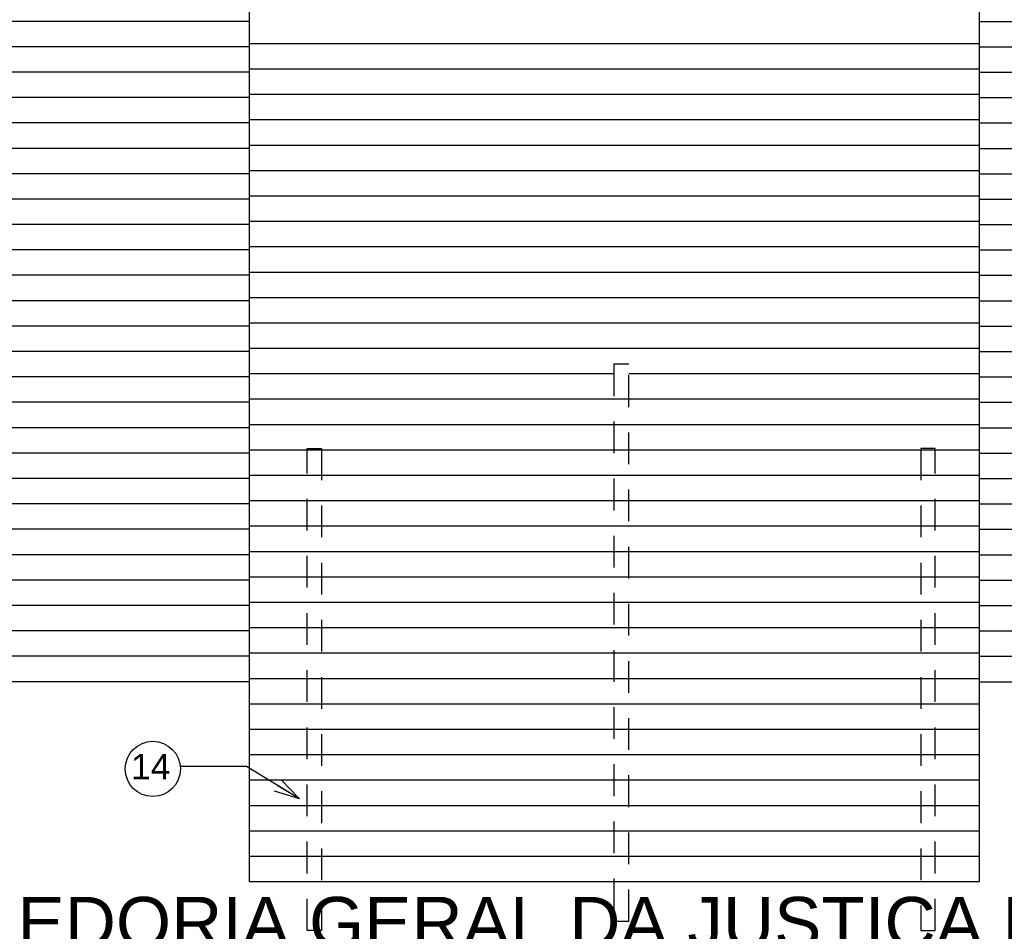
# Model space of a CAD drawing. Header units: inches. Extents: x 276 to 434, y 139 to 224.
# Tile 13 of 48: x 345.49 to 349.37, y 148.2 to 151.79. Entities that reach past the tile are written whole.
import ezdxf

# ---------------------------------------------------------------- set-up
doc = ezdxf.new("R2010")
doc.units = ezdxf.units.IN
doc.header["$MEASUREMENT"] = 0
doc.linetypes.add('HIDDEN2', pattern=[0.1875, 0.125, -0.0625])
for name, color, linetype in [('TJ-DEMOLIR', 30, 'HIDDEN2'), ('TJ-FACHADA1', 1, 'Continuous'), ('TJ-FACHADA2', 2, 'Continuous'), ('TJ-TEXTO', 2, 'Continuous'), ('TJ-TEXTO01 1PARA100', 1, 'Continuous')]:
    doc.layers.add(name, color=color, linetype=linetype)
doc.styles.add('Arial Narrow', font='txt', dxfattribs={"height": 0.25})
doc.styles.add('AVANT', font='txt')
doc.styles.get("Standard").update_dxf_attribs({"font": 'arial.ttf'})
doc.dimstyles.new('1_25', dxfattribs={"dimscale": 0, "dimtxt": 0.05, "dimasz": 0.025, "dimexe": 0.1, "dimexo": 0.15, "dimgap": 0.025, "dimtad": 1, "dimlfac": 0.5, "dimzin": 4, "dimdsep": 46, "dimtxsty": 'AVANT', "dimblk": 'OBLIQUE', "dimcen": 0.09, "dimse1": 1, "dimse2": 1, "dimclrd": 256, "dimclre": 256, "dimclrt": 256, "dimaunit": 1, "dimadec": 0, "dimazin": 0, "dimtfac": 1, "dimtmove": 2, "dimatfit": 3, "dimldrblk": 'OPEN30', "dimfxl": 1, "dimtolj": 1, "dimtzin": 0, "dimlwd": -1, "dimarcsym": 0})

# ---------------------------------------------------------------- blocks, each defined once
blk = doc.blocks.new('_OBLIQUE')
at = {"color": 0, "linetype": 'ByBlock'}
blk.add_line((-0.5, -0.5), (0.5, 0.5), dxfattribs=at)

msp = doc.modelspace()

# ---------------------------------------------------------------- linework, layer by layer
at = {"layer": 'TJ-DEMOLIR'}
for points in [[(347.8279, 148.2418), (347.8869, 148.2418), (347.8869, 150.435), (347.8279, 150.435)], [(346.6768, 148.2056), (346.6204, 148.2056), (346.6204, 150.1038), (346.6768, 150.1038)], [(349.038, 148.2056), (349.0944, 148.2056), (349.0944, 150.1038), (349.038, 150.1038)]]:
    msp.add_lwpolyline(points, close=True, dxfattribs=at)
at = {"layer": 'TJ-FACHADA1'}
for p, q in [((346.3929, 151.7854), (343.4943, 151.7854)), ((349.2692, 151.7854), (352.0818, 151.7854)), ((346.3929, 151.6854), (343.4943, 151.6854)), ((349.2692, 151.6854), (352.0818, 151.6854)), ((346.3929, 151.5854), (343.4943, 151.5854)), ((349.2692, 151.5854), (352.0818, 151.5854)), ((346.3929, 151.4854), (343.4943, 151.4854)), ((349.2692, 151.4854), (352.0818, 151.4854)), ((346.3929, 151.3854), (343.4943, 151.3854)), ((349.2692, 151.3854), (352.0818, 151.3854)), ((346.3929, 151.2854), (343.4943, 151.2854)), ((349.2692, 151.2854), (352.0818, 151.2854)), ((346.3929, 151.1854), (343.4943, 151.1854)), ((349.2692, 151.1854), (352.0818, 151.1854)), ((346.3929, 151.0854), (343.4943, 151.0854)), ((349.2692, 151.0854), (352.0818, 151.0854)), ((346.3929, 150.9854), (343.4943, 150.9854)), ((349.2692, 150.9854), (352.0818, 150.9854)), ((346.3929, 150.8854), (343.4943, 150.8854)), ((349.2692, 150.8854), (352.0818, 150.8854)), ((346.3929, 150.7854), (343.4943, 150.7854)), ((349.2692, 150.7854), (352.0818, 150.7854)), ((346.3929, 150.6854), (343.4943, 150.6854)), ((349.2692, 150.6854), (352.0818, 150.6854)), ((346.3929, 150.5854), (343.4943, 150.5854)), ((349.2692, 150.5854), (352.0818, 150.5854)), ((346.3929, 150.4854), (343.4943, 150.4854)), ((349.2692, 150.4854), (352.0818, 150.4854)), ((346.3929, 150.3854), (343.4943, 150.3854)), ((349.2692, 150.3854), (352.0818, 150.3854)), ((346.3929, 150.2854), (343.4943, 150.2854)), ((349.2692, 150.2854), (352.0818, 150.2854)), ((346.3929, 150.1854), (343.4943, 150.1854)), ((349.2692, 150.1854), (352.0818, 150.1854)), ((346.3929, 150.0854), (343.4943, 150.0854)), ((349.2692, 150.0854), (352.0818, 150.0854)), ((346.3929, 149.9854), (343.4943, 149.9854)), ((349.2692, 149.9854), (352.0818, 149.9854)), ((346.3929, 149.8854), (343.4943, 149.8854)), ((349.2692, 149.8854), (352.0818, 149.8854)), ((346.3929, 149.7854), (343.4943, 149.7854)), ((349.2692, 149.7854), (352.0818, 149.7854)), ((346.3929, 149.6854), (343.4943, 149.6854)), ((349.2692, 149.6854), (352.0818, 149.6854)), ((346.3929, 149.5854), (343.4943, 149.5854)), ((349.2692, 149.5854), (352.0818, 149.5854)), ((346.3929, 149.4854), (343.4943, 149.4854)), ((349.2692, 149.4854), (352.0818, 149.4854)), ((346.3929, 149.3854), (343.4943, 149.3854)), ((349.2692, 149.3854), (352.0818, 149.3854)), ((346.3929, 149.2854), (343.4943, 149.2854)), ((349.2692, 149.2854), (352.0818, 149.2854)), ((346.3929, 149.1854), (343.4943, 149.1854)), ((349.2692, 149.1854), (352.0818, 149.1854))]:
    msp.add_line(p, q, dxfattribs=at)
at = {"layer": 'TJ-FACHADA2'}
for p, q in [((346.3929, 148.3985), (346.3929, 156.4055)), ((349.2692, 148.3985), (349.2692, 156.4055)), ((346.3929, 151.6985), (349.2692, 151.6985)), ((346.3929, 151.5985), (349.2692, 151.5985)), ((346.3929, 151.4985), (349.2692, 151.4985)), ((346.3929, 151.3985), (349.2692, 151.3985)), ((346.3929, 151.2985), (349.2692, 151.2985)), ((346.3929, 151.1985), (349.2692, 151.1985)), ((346.3929, 151.0985), (349.2692, 151.0985)), ((346.3929, 150.9985), (349.2692, 150.9985)), ((346.3929, 150.8985), (349.2692, 150.8985)), ((346.3929, 150.7985), (349.2692, 150.7985)), ((346.3929, 150.6985), (349.2692, 150.6985)), ((346.3929, 150.5985), (349.2692, 150.5985)), ((346.3929, 150.4985), (349.2692, 150.4985)), ((346.3929, 150.3985), (347.8279, 150.3985)), ((347.8869, 150.3985), (349.2692, 150.3985)), ((346.3929, 150.2985), (349.2692, 150.2985)), ((346.3929, 150.1985), (349.2692, 150.1985)), ((346.3929, 150.0985), (349.2692, 150.0985)), ((346.3929, 149.9985), (349.2692, 149.9985)), ((346.3929, 149.8985), (349.2692, 149.8985)), ((346.3929, 149.7985), (349.2692, 149.7985)), ((346.3929, 149.6985), (349.2692, 149.6985)), ((346.3929, 149.5985), (349.2692, 149.5985)), ((346.3929, 149.4985), (349.2692, 149.4985)), ((346.3929, 149.3985), (349.2692, 149.3985)), ((346.3929, 149.2985), (349.2692, 149.2985)), ((346.3929, 149.1985), (349.2692, 149.1985)), ((346.3929, 149.0985), (349.2692, 149.0985)), ((346.3929, 148.9985), (349.2692, 148.9985)), ((346.3929, 148.8985), (349.2692, 148.8985)), ((346.3929, 148.7985), (349.2692, 148.7985)), ((346.3929, 148.6985), (349.2692, 148.6985)), ((346.3929, 148.5985), (349.2692, 148.5985)), ((346.3929, 148.4985), (349.2692, 148.4985)), ((346.3929, 148.3985), (349.2692, 148.3985))]:
    msp.add_line(p, q, dxfattribs=at)
at = {"layer": 'TJ-TEXTO01 1PARA100', "color": 174}
msp.add_circle((346.0124, 148.8419), 0.1087, dxfattribs=at)

# ---------------------------------------------------------------- texts
at = {"layer": 'TJ-TEXTO', "insert": (343.8673, 148.3379), "char_height": 0.2, "attachment_point": 1}
msp.add_mtext_dynamic_manual_height_columns('\\pi0.38557;CORREGEDORIA GERAL DA JUSTIÇA DE ALAGOAS', width=7.651498, gutter_width=1, heights=[0], dxfattribs=at)
at = {"layer": 'TJ-TEXTO01 1PARA100', "color": 174, "insert": (346.0818, 148.9009), "char_height": 0.1, "width": 0.196479, "attachment_point": 3, "style": 'Arial Narrow'}
msp.add_mtext('\\A1;{\\fArial|b0|i0|c0|p34;14}', dxfattribs=at)

# ---------------------------------------------------------------- leaders
at = {"layer": 'TJ-TEXTO01 1PARA100', "annotation_type": 0, "has_hookline": 1, "hookline_direction": 1, "text_width": 0.1334}
msp.add_leader([(346.5908, 148.724), (346.3814, 148.8513), (346.2814, 148.8513)], dimstyle='1_25', override={"dimscale": 1, "dimasz": 0.1}, dxfattribs=at)

doc.saveas('drawing.dxf')
